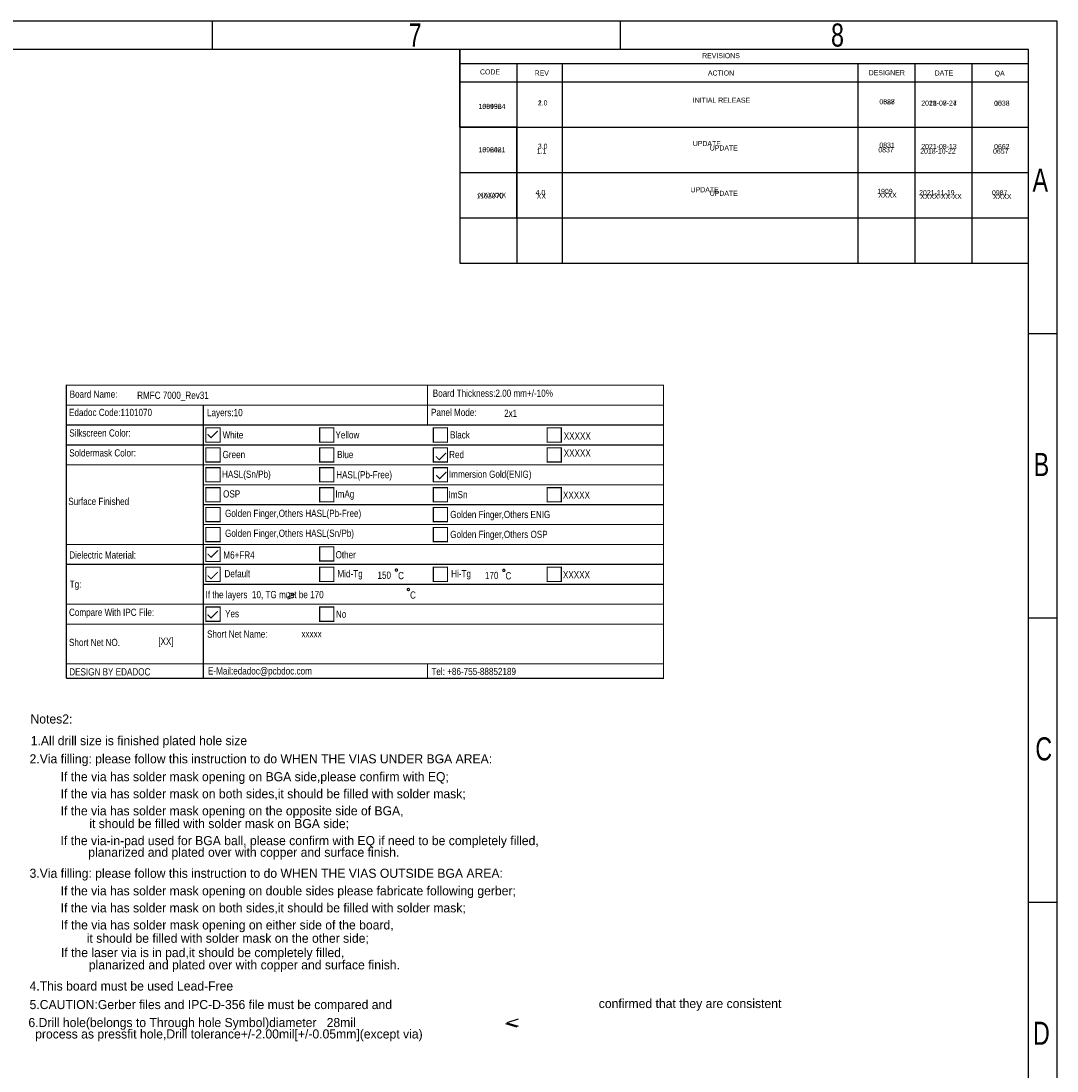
# Model space of a CAD drawing. Extents: x -70 to 514, y -134 to 276.
# Tile 17 of 17: x 331 to 514, y 91 to 276. Entities that reach past the tile are written whole.
import ezdxf

# ---------------------------------------------------------------- set-up
doc = ezdxf.new("R2010")
doc.units = 0
doc.layers.add('BOARD_GEOMETRY_DIMENSION', color=2, linetype='CONTINUOUS')
doc.layers.add('BOARD_GEOMETRY_SILKSCREEN_TOP', color=1, linetype='CONTINUOUS')

msp = doc.modelspace()

# ---------------------------------------------------------------- linework, layer by layer
at = {"layer": 'BOARD_GEOMETRY_DIMENSION'}
for points in [[(-70.485, -134.471156), (513.514848, -134.471156), (513.514848, 275.52904), (-70.485, 275.52904), (-70.485, -134.471156)], [(365.015018, 270.528796), (365.015018, 275.528786)], [(436.764938, 270.528796), (436.764938, 275.528786)], [(508.514858, 270.528796), (-65.48501, 270.528796)], [(408.515058, 270.528796), (408.515058, 256.878836), (418.514784, 256.878836)], [(498.514624, 268.068806), (498.514624, 256.878836), (508.514858, 256.878836), (508.514858, 270.528796)], [(408.515058, 268.068806), (508.514858, 268.068806)], [(418.514784, 268.068806), (418.514784, 256.878836), (426.514514, 256.878836)], [(426.514514, 268.068806), (426.514514, 256.878836), (478.514918, 256.878836)], [(478.514918, 268.068806), (478.514918, 256.878836), (488.514898, 256.878836)], [(488.514898, 268.068806), (488.514898, 256.878836), (498.514624, 256.878836)], [(408.515058, 264.846816), (508.514858, 264.846816)], [(408.515058, 256.878836), (408.515058, 248.910856)], [(418.514784, 256.878836), (418.514784, 248.910856)], [(426.514514, 256.878836), (426.514514, 248.910856)], [(478.514918, 256.878836), (478.514918, 248.910856)], [(488.514898, 256.878836), (488.514898, 248.910856)], [(498.514624, 256.878836), (498.514624, 248.910856)], [(508.514858, -129.471166), (508.514858, 256.878836)], [(408.515058, 248.910856), (498.514624, 248.910856)], [(408.515058, 248.910856), (408.515058, 240.942876)], [(418.514784, 248.910856), (418.514784, 240.942876)], [(426.514514, 248.910856), (426.514514, 240.942876)], [(478.514918, 248.910856), (478.514918, 240.942876)], [(488.514898, 248.910856), (488.514898, 240.942876)], [(498.514624, 248.910856), (508.514858, 248.910856)], [(498.514624, 248.910856), (498.514624, 240.942876)], [(408.515058, 240.942876), (498.514624, 240.942876)], [(408.515058, 240.942876), (408.515058, 232.974896)], [(418.514784, 240.942876), (418.514784, 232.974896)], [(426.514514, 240.942876), (426.514514, 232.974896)], [(478.514918, 240.942876), (478.514918, 232.974896)], [(488.514898, 240.942876), (488.514898, 232.974896)], [(498.514624, 240.942876), (508.514858, 240.942876)], [(498.514624, 240.942876), (498.514624, 232.974896)], [(408.515058, 232.974896), (498.514624, 232.974896)], [(498.514624, 232.974896), (508.514858, 232.974896)], [(513.514848, 220.528896), (508.514858, 220.528896)], [(513.514848, 170.528742), (508.514858, 170.528742)], [(513.514848, 120.528842), (508.514858, 120.528842)], [(418.77488, 100.008944), (416.774884, 99.408742), (418.77488, 98.808794)], [(418.574982, 98.608896), (416.574986, 99.208844)]]:
    msp.add_lwpolyline(points, dxfattribs=at)
for points, const_width in [([(444.295022, 162.49396), (339.294978, 162.49396), (339.294978, 211.493862), (444.295022, 211.493862), (444.295022, 162.49396)], 0.199898), ([(402.794978, 211.493862), (402.794978, 207.993742)], 0.199898), ([(339.294978, 207.993742), (444.295022, 207.993742)], 0.199898), ([(363.3851, 207.993742), (363.3851, 204.493876)], 0.199898), ([(402.794978, 207.993742), (402.794978, 204.493876)], 0.199898), ([(339.294978, 204.493876), (444.295022, 204.493876)], 0.199898), ([(363.3851, 197.49389), (363.3851, 204.493876)], 0.199898), ([(363.834934, 201.493882), (366.335056, 201.493882), (366.335056, 203.99375), (363.834934, 203.99375), (363.834934, 201.493882)], 0.199898), ([(364.134908, 202.853798), (364.73511, 202.25385), (365.935006, 203.453746)], 0.199898), ([(383.834894, 201.493882), (386.335016, 201.493882), (386.335016, 203.99375), (383.834894, 203.99375), (383.834894, 201.493882)], 0.199898), ([(403.835108, 201.493882), (406.334976, 201.493882), (406.334976, 203.99375), (403.835108, 203.99375), (403.835108, 201.493882)], 0.199898), ([(423.835068, 201.493882), (426.334936, 201.493882), (426.334936, 203.99375), (423.835068, 203.99375), (423.835068, 201.493882)], 0.199898), ([(339.294978, 200.993756), (444.295022, 200.993756)], 0.199898), ([(363.834934, 197.993762), (366.335056, 197.993762), (366.335056, 200.493884), (363.834934, 200.493884), (363.834934, 197.993762)], 0.199898), ([(383.834894, 197.993762), (386.335016, 197.993762), (386.335016, 200.493884), (383.834894, 200.493884), (383.834894, 197.993762)], 0.199898), ([(403.835108, 197.993762), (406.334976, 197.993762), (406.334976, 200.493884), (403.835108, 200.493884), (403.835108, 197.993762)], 0.199898), ([(404.266908, 198.999856), (404.86711, 198.399908), (406.067006, 199.599804)], 0.199898), ([(423.835068, 197.993762), (426.334936, 197.993762), (426.334936, 200.493884), (423.835068, 200.493884), (423.835068, 197.993762)], 0.199898), ([(339.294978, 197.49389), (442.164978, 197.49389)], 0.199898), ([(339.294978, 197.49389), (444.295022, 197.49389)], 0.199898), ([(363.3851, 181.913784), (363.3851, 197.49389)], 0.199898), ([(363.834934, 194.493896), (366.335056, 194.493896), (366.335056, 196.993764), (363.834934, 196.993764), (363.834934, 194.493896)], 0.199898), ([(383.834894, 194.493896), (386.335016, 194.493896), (386.335016, 196.993764), (383.834894, 196.993764), (383.834894, 194.493896)], 0.199898), ([(403.835108, 194.493896), (406.334976, 194.493896), (406.334976, 196.993764), (403.835108, 196.993764), (403.835108, 194.493896)], 0.199898), ([(404.33498, 195.653914), (404.934928, 195.053966), (406.135078, 196.253862)], 0.199898), ([(363.3851, 193.99377), (444.295022, 193.99377)], 0.199898), ([(363.834934, 190.993776), (366.335056, 190.993776), (366.335056, 193.493898), (363.834934, 193.493898), (363.834934, 190.993776)], 0.199898), ([(383.834894, 190.993776), (386.335016, 190.993776), (386.335016, 193.493898), (383.834894, 193.493898), (383.834894, 190.993776)], 0.199898), ([(403.835108, 190.993776), (406.334976, 190.993776), (406.334976, 193.493898), (403.835108, 193.493898), (403.835108, 190.993776)], 0.199898), ([(423.835068, 190.993776), (426.334936, 190.993776), (426.334936, 193.493898), (423.835068, 193.493898), (423.835068, 190.993776)], 0.199898), ([(363.3851, 190.493904), (444.295022, 190.493904)], 0.199898), ([(363.834934, 187.49391), (366.335056, 187.49391), (366.335056, 189.993778), (363.834934, 189.993778), (363.834934, 187.49391)], 0.199898), ([(403.835108, 187.49391), (406.334976, 187.49391), (406.334976, 189.993778), (403.835108, 189.993778), (403.835108, 187.49391)], 0.199898), ([(363.3851, 186.993784), (444.295022, 186.993784)], 0.199898), ([(363.834934, 183.99379), (366.335056, 183.99379), (366.335056, 186.493912), (363.834934, 186.493912), (363.834934, 183.99379)], 0.199898), ([(403.835108, 183.99379), (406.334976, 183.99379), (406.334976, 186.493912), (403.835108, 186.493912), (403.835108, 183.99379)], 0.199898), ([(339.294978, 183.493918), (444.295022, 183.493918)], 0.199898), ([(363.3851, 183.493918), (363.3851, 179.993798)], 0.199898), ([(363.834934, 180.493924), (366.335056, 180.493924), (366.335056, 182.993792), (363.834934, 182.993792), (363.834934, 180.493924)], 0.199898), ([(383.834894, 180.593746), (386.335016, 180.593746), (386.335016, 183.093868), (383.834894, 183.093868), (383.834894, 180.593746)], 0.199898), ([(364.134908, 181.85384), (364.73511, 181.253892), (365.935006, 182.453788)], 0.199898), ([(339.294978, 179.993798), (444.295022, 179.993798)], 0.199898), ([(363.3851, 176.493932), (363.3851, 179.993798)], 0.199898), ([(363.834934, 176.993804), (366.335056, 176.993804), (366.335056, 179.493926), (363.834934, 179.493926), (363.834934, 176.993804)], 0.199898), ([(383.834894, 176.993804), (386.335016, 176.993804), (386.335016, 179.493926), (383.834894, 179.493926), (383.834894, 176.993804)], 0.199898), ([(403.835108, 176.993804), (406.334976, 176.993804), (406.334976, 179.493926), (403.835108, 179.493926), (403.835108, 176.993804)], 0.199898), ([(423.835068, 176.993804), (426.334936, 176.993804), (426.334936, 179.493926), (423.835068, 179.493926), (423.835068, 176.993804)], 0.199898), ([(364.134908, 178.053746), (364.73511, 177.453798), (365.935006, 178.653948)], 0.199898), ([(363.37494, 176.493932), (444.295022, 176.493932)], 0.199898), ([(363.3851, 176.493932), (363.3851, 172.993812)], 0.199898), ([(378.195078, 175.073818), (379.394974, 174.673768), (378.195078, 174.273718)], 0.1524), ([(378.195078, 173.873922), (379.394974, 174.273718)], 0.1524), ([(339.294978, 172.993812), (444.295022, 172.993812)], 0.199898), ([(363.3851, 172.993812), (363.3851, 169.493946)], 0.199898), ([(363.834934, 169.993818), (366.335056, 169.993818), (366.335056, 172.49394), (363.834934, 172.49394), (363.834934, 169.993818)], 0.199898), ([(364.134908, 171.153836), (364.73511, 170.553888), (365.935006, 171.753784)], 0.199898), ([(383.834894, 169.993818), (386.335016, 169.993818), (386.335016, 172.49394), (383.834894, 172.49394), (383.834894, 169.993818)], 0.199898), ([(339.294978, 169.493946), (444.295022, 169.493946)], 0.199898), ([(363.3851, 169.493946), (363.3851, 162.583876)], 0.199898), ([(444.295022, 162.49396), (444.295022, 159.95396), (339.294978, 159.95396)], 0.199898), ([(339.294978, 159.95396), (339.294978, 162.49396)], 0.199898), ([(363.3851, 162.49396), (363.3851, 159.95396)], 0.199898), ([(402.794978, 162.49396), (402.794978, 159.95396)], 0.199898)]:
    msp.add_lwpolyline(points, dxfattribs=dict(at, const_width=const_width))
at = {"layer": 'BOARD_GEOMETRY_DIMENSION', "const_width": 0.199898}
for points in [[(397.534892, 178.9938, 1.00022), (397.135096, 178.9938, 0.99978), (397.534892, 178.9938)], [(416.435032, 178.953922, 1.000245), (416.034982, 178.953668, 0.999755), (416.435032, 178.953922)], [(399.634964, 175.573944, 1.000135), (399.234914, 175.57369, 0.999865), (399.634964, 175.573944)]]:
    msp.add_lwpolyline(points, format="xyb", dxfattribs=at)
at = {"layer": 'BOARD_GEOMETRY_SILKSCREEN_TOP'}
for points in [[(-70.485, -134.471156), (513.514848, -134.471156), (513.514848, 275.52904), (-70.485, 275.52904), (-70.485, -134.471156)], [(365.015018, 270.528796), (365.015018, 275.528786)], [(436.764938, 270.528796), (436.764938, 275.528786)], [(508.514858, 270.528796), (-65.48501, 270.528796)], [(418.514784, 256.878836), (408.515058, 256.878836), (408.515058, 270.528796)], [(498.514624, 268.068806), (498.514624, 256.878836), (508.514858, 256.878836), (508.514858, 270.528796)], [(408.515058, 268.068806), (508.514858, 268.068806)], [(418.514784, 268.068806), (418.514784, 256.878836), (426.514514, 256.878836)], [(426.514514, 268.068806), (426.514514, 256.878836), (478.514918, 256.878836)], [(478.514918, 268.068806), (478.514918, 256.878836), (488.514898, 256.878836)], [(488.514898, 268.068806), (488.514898, 256.878836), (498.514624, 256.878836)], [(408.515058, 264.846816), (508.514858, 264.846816)], [(408.515058, 256.878836), (408.515058, 248.910856)], [(418.514784, 248.910856), (418.514784, 256.878836)], [(426.514514, 256.878836), (426.514514, 248.910856)], [(478.514918, 256.878836), (478.514918, 248.910856)], [(488.514898, 256.878836), (488.514898, 248.910856)], [(498.514624, 256.878836), (498.514624, 248.910856)], [(508.514858, -129.471166), (508.514858, 256.878836)], [(408.515058, 248.910856), (498.514624, 248.910856)], [(408.515058, 248.910856), (408.515058, 240.942876)], [(418.514784, 240.942876), (418.514784, 248.910856)], [(426.514514, 248.910856), (426.514514, 240.942876)], [(478.514918, 248.910856), (478.514918, 240.942876)], [(488.514898, 248.910856), (488.514898, 240.942876)], [(498.514624, 248.910856), (508.514858, 248.910856)], [(498.514624, 248.910856), (498.514624, 240.942876)], [(408.515058, 240.942876), (498.514624, 240.942876)], [(498.514624, 240.942876), (508.514858, 240.942876)], [(513.514848, 220.528896), (508.514858, 220.528896)], [(513.514848, 170.528742), (508.514858, 170.528742)], [(513.514848, 120.528842), (508.514858, 120.528842)]]:
    msp.add_lwpolyline(points, dxfattribs=at)

# ---------------------------------------------------------------- texts
at = {"layer": 'BOARD_GEOMETRY_DIMENSION'}
for s, height, width, p in [('7', 4.064, 0.75, (399.48993, 271.028922)), ('7', 4.064, 0.75, (399.48993, 271.028668)), ('8', 4.064, 0.75, (473.77985, 271.028922)), ('REVISIONS', 0.889, 0.942857, (451.106794, 268.990826)), ('CODE', 0.889, 0.942857, (412.04261, 266.134342)), ('REV', 0.889, 0.942857, (421.642794, 265.942826)), ('ACTION', 0.889, 0.942857, (452.122794, 265.942826)), ('DESIGNER', 0.889, 0.942857, (480.393756, 265.999976)), ('DATE', 0.889, 0.942857, (492.000794, 265.942826)), ('QA', 0.889, 0.942857, (502.553732, 265.90498)), ('1094364', 0.889, 0.942857, (411.771338, 260.074918)), ('2.0', 0.889, 0.942857, (422.20769, 260.682994)), ('INITIAL RELEASE', 0.889, 0.942857, (449.463922, 261.160006)), ('0687', 0.889, 0.942857, (482.273864, 260.882384)), ('2021-07-27', 0.889, 0.942857, (489.643928, 260.647434)), ('1038', 0.889, 0.942857, (502.458736, 260.642354)), ('1096481', 0.889, 0.942857, (411.771338, 252.454918)), ('3.0', 0.889, 0.942857, (422.20769, 253.062994)), ('UPDATE', 0.889, 0.942857, (449.463922, 253.540006)), ('0831', 0.889, 0.942857, (482.273864, 253.262384)), ('2021-08-13', 0.889, 0.942857, (489.643928, 253.027434)), ('0662', 0.889, 0.942857, (502.458736, 253.022354)), ('A', 4.064, 0.75, (509.214882, 245.528846)), ('4.0', 0.889, 0.942857, (421.82669, 244.934994)), ('UPDATE', 0.889, 0.942857, (449.082922, 245.412006)), ('1909', 0.889, 0.942857, (481.892864, 245.134384)), ('2021-11-19', 0.889, 0.942857, (489.262928, 244.899434)), ('0987', 0.889, 0.942857, (502.077736, 244.894354)), ('1101070', 0.889, 0.942857, (411.390338, 244.326918)), ('Board Name:', 1.27, 0.84, (339.874098, 209.284316)), ('Board Thickness:2.00 mm+/-10%', 1.27, 0.84, (403.729952, 209.450432)), ('RMFC 7000_Rev31', 1.27, 0.84, (351.7392, 209.089244)), ('Edadoc Code:1101070', 1.27, 0.84, (339.764878, 206.073756)), ('Layers:10', 1.27, 0.84, (364.030006, 206.050642)), ('Panel Mode:', 1.27, 0.84, (403.424898, 206.083916)), ('2x1', 1.27, 0.84, (416.284918, 205.933802)), ('Silkscreen Color:', 1.27, 0.84, (339.80501, 202.463908)), ('White', 1.27, 0.84, (366.765078, 202.133962)), ('Yellow', 1.27, 0.84, (386.614924, 202.133962)), ('Black', 1.27, 0.84, (406.764998, 202.133962)), ('XXXXX', 1.27, 0.84, (426.764958, 201.93381)), ('Soldermask Color:', 1.27, 0.84, (339.80501, 198.963788)), ('Green', 1.27, 0.84, (366.765078, 198.67372)), ('Blue', 1.27, 0.84, (386.904992, 198.67372)), ('Red', 1.27, 0.84, (406.614884, 198.67372)), ('XXXXX', 1.27, 0.84, (426.764958, 198.933816)), ('B', 4.064, 0.75, (509.415034, 195.528692)), ('HASL(Sn/Pb)', 1.27, 0.84, (366.674908, 195.213732)), ('HASL(Pb-Free)', 1.27, 0.84, (386.744972, 195.123816)), ('Immersion Gold(ENIG)', 1.27, 0.84, (406.584912, 195.213732)), ('OSP', 1.27, 0.84, (366.854994, 191.753744)), ('ImAg', 1.27, 0.84, (386.605018, 191.733932)), ('ImSn', 1.27, 0.84, (406.504902, 191.633856)), ('XXXXX', 1.27, 0.84, (426.625004, 191.53378)), ('Surface Finished', 1.27, 0.84, (339.624924, 190.43396)), ('Golden Finger,Others HASL(Pb-Free)', 1.27, 0.84, (367.205006, 188.333888)), ('Golden Finger,Others ENIG', 1.27, 0.84, (406.804876, 188.133736)), ('Golden Finger,Others HASL(Sn/Pb)', 1.27, 0.84, (367.205006, 184.833768)), ('Golden Finger,Others OSP', 1.27, 0.84, (406.804876, 184.63387)), ('Dielectric Material:', 1.27, 0.84, (339.80501, 181.013862)), ('M6+FR4', 1.27, 0.84, (366.905032, 181.013862)), ('Other', 1.27, 0.84, (386.63499, 181.05374)), ('Default', 1.27, 0.84, (367.10493, 177.73396)), ('Mid-Tg', 1.27, 0.84, (386.964936, 177.713894)), ('150', 1.27, 0.84, (394.005054, 177.453798)), ('C', 1.27, 0.84, (397.634968, 177.393854)), ('Hi-Tg', 1.27, 0.84, (406.964896, 177.713894)), ('170', 1.27, 0.84, (412.90494, 177.41392)), ('C', 1.27, 0.84, (416.535108, 177.353722)), ('XXXXX', 1.27, 0.84, (426.625004, 177.533808)), ('Tg:', 1.27, 0.84, (339.88502, 175.883824)), ('If the layers  10, TG must be 170', 1.27, 0.84, (363.76991, 174.050452)), ('C', 1.27, 0.84, (399.73504, 173.973744)), ('Compare With IPC File:', 1.27, 0.84, (339.754972, 170.933872)), ('Yes', 1.27, 0.84, (367.205006, 170.703748)), ('No', 1.27, 0.84, (386.705094, 170.603926)), ('Short Net Name:', 1.27, 0.84, (364.044992, 167.113966)), ('xxxxx', 1.27, 0.84, (380.635002, 167.153844)), ('Short Net NO.', 1.27, 0.84, (339.764878, 165.633908)), ('[XX]', 1.27, 0.84, (355.454966, 165.833806)), ('DESIGN BY EDADOC', 1.27, 0.84, (339.80501, 160.463738)), ('E-Mail:edadoc@pcbdoc.com', 1.27, 0.84, (364.205012, 160.633918)), ('Tel: +86-755-88852189', 1.27, 0.84, (403.495002, 160.533842)), ('C', 4.064, 0.75, (509.70815, 145.528792)), ('D', 4.064, 0.75, (509.300988, 95.528892))]:
    msp.add_text(s, height=height, dxfattribs=dict(at, width=width)).set_placement(p)
for s, p in [('Notes2:', (332.98511, 152.018746)), ('1.All drill size is finished plated hole size', (333.024988, 148.208746)), ('2.Via filling: please follow this instruction to do WHEN THE VIAS UNDER BGA AREA:', (332.82509, 145.008854)), ('If the via has solder mask opening on BGA side,please confirm with EQ;', (338.285074, 141.868906)), ('If the via has solder mask on both sides,it should be filled with solder mask;', (338.285074, 138.868912)), ('If the via has solder mask opening on the opposite side of BGA,', (338.285074, 135.868918)), ('it should be filled with solder mask on BGA side;', (343.324942, 133.628892)), ('If the via-in-pad used for BGA ball, please confirm with EQ if need to be completely filled,', (338.274914, 130.628898)), ('planarized and plated over with copper and surface finish.', (343.14511, 128.58877)), ('3.Via filling: please follow this instruction to do WHEN THE VIAS OUTSIDE BGA AREA:', (332.82509, 124.888752)), ('If the via has solder mask opening on double sides please fabricate following gerber;', (338.29498, 121.808748)), ('If the via has solder mask on both sides,it should be filled with solder mask;', (338.29498, 118.808754)), ('If the via has solder mask opening on either side of the board,', (338.324952, 115.80876)), ('it should be filled with solder mask on the other side;', (342.885014, 113.468912)), ('If the laser via is in pad,it should be completely filled,', (338.345018, 110.948724)), ('planarized and plated over with copper and surface finish.', (343.244932, 108.788962)), ('4.This board must be used Lead-Free', (332.82509, 105.068878)), ('5.CAUTION:Gerber files and IPC-D-356 file must be compared and', (332.82509, 101.808788)), ('confirmed that they are consistent', (432.924966, 101.988874)), ('6.Drill hole(belongs to Through hole Symbol)diameter   28mil', (332.618334, 98.645726)), ('  process as pressfit hole,Drill tolerance+/-2.00mil[+/-0.05mm](except via)', (332.618334, 96.639126))]:
    msp.add_text(s, height=1.6002, dxfattribs=at).set_placement(p)
at = {"layer": 'BOARD_GEOMETRY_SILKSCREEN_TOP'}
for s, height, width, p in [('7', 4.064, 0.75, (399.48993, 271.028922)), ('7', 4.064, 0.75, (399.48993, 271.028668)), ('8', 4.064, 0.75, (473.77985, 271.028922)), ('REVISIONS', 0.889, 0.942857, (451.106794, 268.990826)), ('CODE', 0.889, 0.942857, (412.04261, 266.134342)), ('REV', 0.889, 0.942857, (421.642794, 265.942826)), ('ACTION', 0.889, 0.942857, (452.122794, 265.942826)), ('DESIGNER', 0.889, 0.942857, (480.393756, 265.999976)), ('DATE', 0.889, 0.942857, (492.000794, 265.942826)), ('QA', 0.889, 0.942857, (502.553732, 265.90498)), ('156992', 0.889, 0.942857, (411.771338, 260.074918)), ('1.0', 0.889, 0.942857, (422.20769, 260.682994)), ('INITIAL RELEASE', 0.889, 0.942857, (449.463922, 261.160006)), ('0328', 0.889, 0.942857, (482.273864, 260.882384)), ('2018-08-24', 0.889, 0.942857, (489.643928, 260.647434)), ('0533', 0.889, 0.942857, (502.458736, 260.642354)), ('159202', 0.889, 0.942857, (411.771338, 252.454918)), ('1.1', 0.889, 0.942857, (422.017698, 252.232922)), ('UPDATE', 0.889, 0.942857, (452.43877, 252.754892)), ('0837', 0.889, 0.942857, (482.083872, 252.432312)), ('2018-10-22', 0.889, 0.942857, (489.453936, 252.197362)), ('0657', 0.889, 0.942857, (502.268744, 252.192536)), ('A', 4.064, 0.75, (509.214882, 245.528846)), ('UPDATE', 0.889, 0.942857, (452.43877, 244.786912)), ('XXXXXX', 0.889, 0.942857, (411.771338, 244.486938)), ('XX', 0.889, 0.942857, (422.017698, 244.264942)), ('XXXX', 0.889, 0.942857, (482.083872, 244.464332)), ('XXXX-XX-XX', 0.889, 0.942857, (489.453936, 244.229382)), ('XXXX', 0.889, 0.942857, (502.268744, 244.224556)), ('B', 4.064, 0.75, (509.415034, 195.528692)), ('C', 4.064, 0.75, (509.70815, 145.528792)), ('D', 4.064, 0.75, (509.300988, 95.528892))]:
    msp.add_text(s, height=height, dxfattribs=dict(at, width=width)).set_placement(p)

doc.saveas('drawing.dxf')
